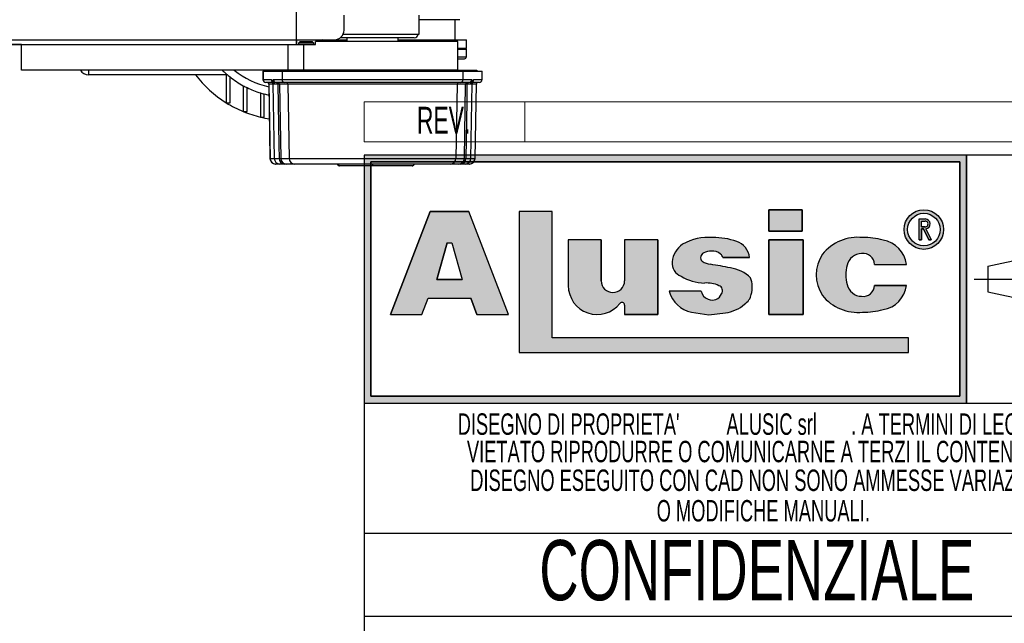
# Model space of a CAD drawing. Header units: millimetres. Extents: x 0 to 420, y 0 to 297.
# Tile 9 of 32: x 189 to 263, y 30 to 75. Entities that reach past the tile are written whole.
import ezdxf
from ezdxf.enums import TextEntityAlignment as Align

# ---------------------------------------------------------------- set-up
doc = ezdxf.new("R2010")
doc.units = ezdxf.units.MM
doc.linetypes.add('CENTERX2', pattern=[20.319999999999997, 12.7, -2.54, 2.54, -2.54])
doc.layers.add('CARTIGLIO', color=140, linetype='Continuous')
doc.styles.add('SLDTEXTSTYLE0', font='TXT', dxfattribs={"width": 0.6382978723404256})
doc.styles.add('SLDTEXTSTYLE1', font='TXT', dxfattribs={"width": 0.675})

# ---------------------------------------------------------------- blocks, each defined once
blk = doc.blocks.new('SW_NOTE_0_16')
at = {"layer": 'CARTIGLIO', "color": 0, "insert": (21.07265624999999, 5.800804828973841), "char_height": 4.500000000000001, "attachment_point": 2, "style": 'SLDTEXTSTYLE1'}
blk.add_mtext('CONFIDENZIALE', dxfattribs=at)
blk = doc.blocks.new('SW_NOTE_0_17')
at = {"layer": 'CARTIGLIO', "color": 0, "insert": (28.04255319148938, 2.062508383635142), "char_height": 1.6, "attachment_point": 2, "style": 'SLDTEXTSTYLE0'}
blk.add_mtext('DISEGNO ESEGUITO CON CAD NON SONO AMMESSE VARIAZIONI', dxfattribs=at)
blk = doc.blocks.new('SW_NOTE_0_18')
at = {"layer": 'CARTIGLIO', "color": 0, "insert": (27.3404255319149, 2.062508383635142), "char_height": 1.6, "attachment_point": 2, "style": 'SLDTEXTSTYLE0'}
blk.add_mtext('VIETATO RIPRODURRE O COMUNICARNE A TERZI IL CONTENUTO.', dxfattribs=at)
blk = doc.blocks.new('SW_NOTE_0_20')
at = {"layer": 'CARTIGLIO', "color": 0, "insert": (10.40425531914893, 2.062508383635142), "char_height": 1.6, "attachment_point": 2, "style": 'SLDTEXTSTYLE0'}
blk.add_mtext('O MODIFICHE MANUALI.', dxfattribs=at)
blk = doc.blocks.new('SW_NOTE_0_21')
at = {"layer": 'CARTIGLIO', "color": 0, "char_height": 1.6, "attachment_point": 2, "style": 'SLDTEXTSTYLE0'}
for s, insert in [("DISEGNO DI PROPRIETA'", (10.27659574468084, 2.062508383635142)), ('ALUSIC srl', (25.45120500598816, 2.062508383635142)), (". A TERMINI DI LEGGE E'", (39.41078027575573, 2.062508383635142))]:
    blk.add_mtext(s, dxfattribs=dict(at, insert=insert))
blk = doc.blocks.new('SW_NOTE_0_27')
at = {"layer": 'CARTIGLIO', "color": 0, "insert": (2.340425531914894, 2.578135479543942), "char_height": 2, "attachment_point": 2, "style": 'SLDTEXTSTYLE0'}
blk.add_mtext('REV.', dxfattribs=at)
blk = doc.blocks.new('Cartiglio ALUSIC')
at = {"layer": 'CARTIGLIO'}
h = blk.add_hatch(color=256, dxfattribs=at)
h.paths.add_polyline_path([(113.971100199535, 149.9990413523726), (113.971100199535, 131.4990413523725), (158.971100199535, 131.4990413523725), (158.971100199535, 149.9990413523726)], flags=0)
h.paths.add_polyline_path([(114.471100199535, 131.9990413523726), (114.471100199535, 149.4990413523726), (158.471100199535, 149.4990413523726), (158.471100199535, 131.9990413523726)], flags=0)
h = blk.add_hatch(color=256, dxfattribs=at)
h.paths.add_polyline_path([(118.292263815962, 138.1064632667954), (118.7611454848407, 139.3206628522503), (121.9303757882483, 139.3206628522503), (122.3992574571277, 138.1064632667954), (124.7510688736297, 138.1064632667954), (121.7833115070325, 145.7916640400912), (118.9082097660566, 145.7916640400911), (115.9404523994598, 138.1064632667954)], flags=0)
h.paths.add_polyline_path([(119.3961687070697, 140.7216809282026), (120.1708764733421, 143.4547391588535), (120.5206447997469, 143.4547391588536), (121.2953525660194, 140.721680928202)], flags=0)
for points in [[(128.0219401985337, 145.7956943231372), (125.5527056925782, 145.7956943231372), (125.5527056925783, 135.2696801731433), (154.6424359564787, 135.2696801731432), (154.6424359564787, 136.3597302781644), (128.0219401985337, 136.3597302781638)], [(144.2116339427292, 145.9308884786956), (144.2116339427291, 144.3245774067), (146.6985305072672, 144.3245774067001), (146.6985305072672, 145.9308884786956)], [(146.7838932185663, 143.6808359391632), (144.2116339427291, 143.6808359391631), (144.2116339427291, 138.1064632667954), (146.7838932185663, 138.1064632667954)]]:
    blk.add_hatch(color=256, dxfattribs=at).paths.add_polyline_path(points, flags=0)
h = blk.add_hatch(color=256, dxfattribs=at)
edge = h.paths.add_edge_path(flags=0)
edge.add_arc((155.7921827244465, 144.4510199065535), 1.479868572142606, 0, 360)
edge = h.paths.add_edge_path(flags=0)
edge.add_arc((155.7921827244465, 144.4510199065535), 1.214864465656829, 0, 360)
h = blk.add_hatch(color=256, dxfattribs=at)
edge = h.paths.add_edge_path(flags=0)
edge.add_arc((155.8903200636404, 144.8676091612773), 0.3723980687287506, 277.1406326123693, 450.0000000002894)
edge.add_line((155.8903200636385, 145.240007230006), (155.450204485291, 145.240007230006))
edge.add_line((155.450204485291, 145.240007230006), (155.450204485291, 143.6880606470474))
edge.add_line((155.450204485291, 143.6880606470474), (155.605611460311, 143.6880606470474))
edge.add_line((155.605611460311, 143.6880606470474), (155.605611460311, 144.4952110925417))
edge.add_line((155.605611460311, 144.4952110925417), (155.764003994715, 144.4952110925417))
edge.add_line((155.764003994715, 144.4952110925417), (156.171212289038, 143.6880606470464))
edge.add_line((156.171212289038, 143.6880606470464), (156.3452765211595, 143.6880606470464))
edge.add_line((156.3452765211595, 143.6880606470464), (155.9366110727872, 144.4980993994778))
edge = h.paths.add_edge_path(flags=0)
edge.add_line((155.6056114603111, 145.0846002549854), (155.8903200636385, 145.0846002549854))
edge.add_arc((155.8903200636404, 144.8676091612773), 0.2169910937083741, -90.00000000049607, 90.00000000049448, ccw=False)
edge.add_line((155.8903200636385, 144.6506180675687), (155.6056114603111, 144.6506180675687))
edge.add_line((155.6056114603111, 144.6506180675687), (155.6056114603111, 145.0846002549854))
h = blk.add_hatch(color=256, dxfattribs=at)
edge = h.paths.add_edge_path(flags=0)
edge.add_arc((132.5578484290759, 140.6186164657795), 0.8721260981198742, 180, 360, ccw=False)
edge.add_line((131.6857223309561, 140.6186164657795), (131.6857223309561, 143.6808359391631))
edge.add_line((131.6857223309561, 143.6808359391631), (129.2243885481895, 143.6808359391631))
edge.add_line((129.2243885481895, 143.6808359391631), (129.2243885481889, 140.2640777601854))
edge.add_arc((131.3820030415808, 140.2640777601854), 2.157614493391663, 180, 321.9680973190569)
edge.add_arc((133.2350345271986, 138.8146685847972), 0.1949400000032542, 3.751097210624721e-10, 141.9680973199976, ccw=False)
edge.add_line((133.4299745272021, 138.8146685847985), (133.4299745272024, 138.106463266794))
edge.add_line((133.4299745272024, 138.106463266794), (135.91068894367, 138.106463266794))
edge.add_line((135.91068894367, 138.106463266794), (135.9106889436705, 143.6808359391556))
edge.add_line((135.9106889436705, 143.6808359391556), (133.4299745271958, 143.6808359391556))
edge.add_line((133.4299745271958, 143.6808359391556), (133.4299745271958, 140.6186164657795))
h = blk.add_hatch(color=256, dxfattribs=at)
edge = h.paths.add_edge_path(flags=0)
edge.add_line((139.7219511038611, 138.0874905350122), (140.9616140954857, 138.2313935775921))
edge.add_arc((140.6251358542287, 140.9172664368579), 2.706867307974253, 277.1406456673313, 311.0032214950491)
edge.add_arc((141.7459062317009, 139.8536948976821), 1.178212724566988, 303.7868133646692, 347.8980612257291)
edge.add_arc((141.0550130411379, 140.1458147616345), 1.920162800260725, 343.6935231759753, 381.4193527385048)
edge.add_arc((140.9170023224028, 138.8528855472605), 2.77207698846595, 46.00269433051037, 81.25096772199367)
edge.add_arc((133.1604335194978, 99.54681763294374), 42.8338661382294, 78.993004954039, 81.01866969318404)
edge.add_arc((140.0875549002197, 143.5111497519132), 1.672976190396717, 238.77709912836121, 261.74465207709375, ccw=False)
edge.add_arc((139.511171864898, 142.3534770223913), 0.3988810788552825, 114.64010585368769, 223.1865854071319, ccw=False)
edge.add_arc((139.9292750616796, 141.471492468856), 1.374925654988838, 90.51660503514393, 115.15343256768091, ccw=False)
edge.add_arc((139.978971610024, 141.8617877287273), 0.986530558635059, 50.69488274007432, 93.60864602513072, ccw=False)
edge.add_arc((140.2656634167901, 142.2302567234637), 0.519939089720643, 14.547573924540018, 49.4198797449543, ccw=False)
edge.add_line((140.7689329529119, 142.3608569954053), (142.7634621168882, 142.3608569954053))
edge.add_arc((141.3534729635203, 142.2214802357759), 1.416861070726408, 5.645321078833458, 71.38339334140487)
edge.add_arc((140.0918708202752, 138.6413140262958), 5.212710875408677, 70.80435731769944, 90.86664277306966)
edge.add_arc((139.6876943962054, 140.01898057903), 3.848224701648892, 85.15036290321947, 119.9120405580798)
edge.add_arc((138.7589405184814, 141.8826763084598), 1.774008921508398, 123.9309471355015, 174.9914571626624)
edge.add_arc((138.007121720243, 141.9227892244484), 1.021881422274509, 173.5516105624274, 249.3813116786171)
edge.add_arc((139.4480837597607, 143.8857829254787), 3.430150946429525, 238.3320469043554, 269.1908231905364)
edge.add_arc((139.5671105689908, 138.3083973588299), 2.154096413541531, 64.99796384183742, 94.45891481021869, ccw=False)
edge.add_arc((140.3551381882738, 139.8813550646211), 0.398545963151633, -35.586121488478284, 72.11412463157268, ccw=False)
edge.add_arc((139.9862171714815, 139.9393420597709), 0.7512299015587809, 245.201083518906, 337.29941344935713, ccw=False)
edge.add_arc((139.934335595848, 140.0154535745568), 0.8024620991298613, 192.5591591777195, 250.8523518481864, ccw=False)
edge.add_line((139.1510748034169, 139.8409601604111), (136.768183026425, 139.8409601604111))
edge.add_arc((138.8654850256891, 140.4022414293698), 2.1711085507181, 194.9824340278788, 258.3364147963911)
edge.add_line((138.4265630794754, 138.2759630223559), (139.7219511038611, 138.0874905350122))
h = blk.add_hatch(color=256, dxfattribs=at)
edge = h.paths.add_edge_path(flags=0)
edge.add_arc((151.1448446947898, 140.5631500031), 1.095489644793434, 191.1589777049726, 269.9285492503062, ccw=False)
edge.add_arc((152.2932291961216, 141.066632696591), 2.335462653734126, 162.1599290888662, 197.8400709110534, ccw=False)
edge.add_arc((151.1448446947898, 141.5701153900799), 1.095489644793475, 90.07145075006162, 168.8410222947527, ccw=False)
edge.add_arc((151.2517282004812, 141.8150308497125), 0.8574339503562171, 2.566657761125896, 97.25285314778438, ccw=False)
edge.add_line((152.108301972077, 141.8534281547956), (154.4848142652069, 141.8534281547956))
edge.add_arc((152.4212904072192, 141.6061501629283), 2.078287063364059, 6.833333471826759, 81.00039250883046)
edge.add_arc((151.336234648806, 138.6914263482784), 5.163706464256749, 74.1517675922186, 91.31975036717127)
edge.add_arc((150.8738064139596, 140.4366829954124), 3.434301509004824, 84.25969198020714, 140.8312604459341)
edge.add_arc((150.5707293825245, 141.0666326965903), 2.817144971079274, 146.8823062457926, 213.1176937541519)
edge.add_arc((150.87380641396, 141.6965823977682), 3.434301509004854, 219.1687395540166, 275.7403080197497)
edge.add_arc((151.3362346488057, 143.4418390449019), 5.163706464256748, 268.6802496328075, 285.8482324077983)
edge.add_arc((152.4212904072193, 140.5271152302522), 2.078287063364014, 278.9996074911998, 353.1666665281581)
edge.add_line((154.4848142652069, 140.2798372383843), (152.1083019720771, 140.2798372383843))
edge.add_arc((151.2517282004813, 140.3182345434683), 0.8574339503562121, 262.7471468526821, 357.4333422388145, ccw=False)
at = {"color": 161, "linetype": 'Continuous', "lineweight": 18}
for p, q in [((113.971100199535, 150.9990413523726), (113.971100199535, 153.9990413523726)), ((113.971100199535, 153.9990413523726), (313.621100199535, 153.9990413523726)), ((125.971100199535, 153.9990413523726), (125.971100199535, 150.9990413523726)), ((113.971100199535, 150.9990413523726), (313.621100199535, 150.9990413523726))]:
    blk.add_line(p, q, dxfattribs=at)
at = {"layer": 'CARTIGLIO'}
for p, q in [((113.971100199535, 149.9990413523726), (113.971100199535, 131.4990413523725)), ((113.971100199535, 149.9990413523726), (113.971100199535, 94.99904135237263)), ((173.971100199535, 149.9990413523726), (113.971100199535, 149.9990413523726)), ((158.971100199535, 149.9990413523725), (113.971100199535, 149.9990413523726)), ((113.971100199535, 149.9990413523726), (113.971100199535, 131.4990413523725)), ((113.971100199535, 149.9990413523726), (113.971100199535, 115.5498549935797)), ((114.471100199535, 131.9990413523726), (114.471100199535, 149.4990413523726)), ((114.471100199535, 149.4990413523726), (114.471100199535, 131.9990413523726)), ((114.471100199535, 149.4990413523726), (158.471100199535, 149.4990413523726)), ((158.471100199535, 149.4990413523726), (114.471100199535, 149.4990413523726)), ((158.471100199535, 149.4990413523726), (158.471100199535, 131.9990413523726)), ((158.471100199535, 131.9990413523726), (158.471100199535, 149.4990413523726)), ((158.971100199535, 131.4990413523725), (158.971100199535, 149.9990413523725)), ((158.971100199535, 149.9990413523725), (158.971100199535, 131.4990413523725)), ((118.9082097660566, 145.7916640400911), (115.9404523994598, 138.1064632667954)), ((115.9404523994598, 138.1064632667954), (118.9082097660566, 145.7916640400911)), ((121.7833115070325, 145.7916640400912), (118.9082097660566, 145.7916640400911)), ((118.9082097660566, 145.7916640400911), (121.7833115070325, 145.7916640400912)), ((124.7510688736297, 138.1064632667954), (121.7833115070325, 145.7916640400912)), ((124.7510688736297, 138.1064632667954), (121.7833115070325, 145.7916640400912)), ((128.0219401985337, 145.7956943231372), (125.5527056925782, 145.7956943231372)), ((125.5527056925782, 145.7956943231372), (125.5527056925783, 135.2696801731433)), ((128.0219401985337, 145.7956943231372), (125.5527056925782, 145.7956943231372)), ((125.5527056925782, 145.7956943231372), (125.5527056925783, 135.2696801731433)), ((128.0219401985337, 136.3597302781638), (128.0219401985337, 145.7956943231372)), ((128.0219401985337, 136.3597302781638), (128.0219401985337, 145.7956943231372)), ((146.6985305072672, 145.9308884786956), (144.2116339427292, 145.9308884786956)), ((144.2116339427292, 145.9308884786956), (144.2116339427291, 144.3245774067)), ((144.2116339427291, 144.3245774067), (144.2116339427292, 145.9308884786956)), ((144.2116339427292, 145.9308884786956), (146.6985305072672, 145.9308884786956)), ((146.6985305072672, 145.9308884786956), (146.6985305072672, 144.3245774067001)), ((146.6985305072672, 144.3245774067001), (146.6985305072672, 145.9308884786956)), ((155.450204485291, 143.6880606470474), (155.450204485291, 145.240007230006)), ((155.450204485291, 143.6880606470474), (155.450204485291, 145.240007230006)), ((155.450204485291, 145.240007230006), (155.8903200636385, 145.240007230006)), ((155.450204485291, 145.240007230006), (155.8903200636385, 145.240007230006)), ((155.6056114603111, 145.0846002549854), (155.8903200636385, 145.0846002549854)), ((155.6056114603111, 144.6506180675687), (155.6056114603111, 145.0846002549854)), ((155.6056114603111, 144.6506180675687), (155.6056114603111, 145.0846002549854)), ((155.6056114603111, 145.0846002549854), (155.8903200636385, 145.0846002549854)), ((144.2116339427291, 144.3245774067), (146.6985305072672, 144.3245774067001)), ((146.6985305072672, 144.3245774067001), (144.2116339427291, 144.3245774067)), ((155.6056114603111, 144.6506180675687), (155.8903200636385, 144.6506180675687)), ((155.8903200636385, 144.6506180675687), (155.6056114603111, 144.6506180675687)), ((155.605611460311, 144.4952110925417), (155.605611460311, 143.6880606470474)), ((155.605611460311, 143.6880606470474), (155.605611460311, 144.4952110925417)), ((155.764003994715, 144.4952110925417), (155.605611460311, 144.4952110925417)), ((155.605611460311, 144.4952110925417), (155.764003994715, 144.4952110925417)), ((156.171212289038, 143.6880606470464), (155.764003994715, 144.4952110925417)), ((155.764003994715, 144.4952110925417), (156.171212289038, 143.6880606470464)), ((155.9366110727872, 144.4980993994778), (156.3452765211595, 143.6880606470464)), ((155.9366110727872, 144.4980993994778), (156.3452765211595, 143.6880606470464)), ((129.2243885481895, 143.6808359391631), (129.2243885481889, 140.2640777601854)), ((131.6857223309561, 143.6808359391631), (129.2243885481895, 143.6808359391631)), ((131.6857223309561, 143.6808359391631), (129.2243885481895, 143.6808359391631)), ((129.2243885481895, 143.6808359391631), (129.2243885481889, 140.2640777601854)), ((131.6857223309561, 140.6186164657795), (131.6857223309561, 143.6808359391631)), ((131.6857223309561, 143.6808359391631), (131.6857223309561, 140.6186164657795)), ((135.9106889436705, 143.6808359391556), (133.4299745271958, 143.6808359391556)), ((133.4299745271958, 143.6808359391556), (133.4299745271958, 140.6186164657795)), ((133.4299745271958, 143.6808359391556), (133.4299745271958, 140.6186164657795)), ((135.9106889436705, 143.6808359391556), (133.4299745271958, 143.6808359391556)), ((135.9106889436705, 143.6808359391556), (135.91068894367, 138.106463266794)), ((135.91068894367, 138.106463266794), (135.9106889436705, 143.6808359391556)), ((146.7838932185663, 143.6808359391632), (144.2116339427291, 143.6808359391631)), ((144.2116339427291, 143.6808359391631), (144.2116339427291, 138.1064632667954)), ((144.2116339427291, 143.6808359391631), (146.7838932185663, 143.6808359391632)), ((144.2116339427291, 138.1064632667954), (144.2116339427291, 143.6808359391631)), ((146.7838932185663, 138.1064632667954), (146.7838932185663, 143.6808359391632)), ((146.7838932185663, 143.6808359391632), (146.7838932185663, 138.1064632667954)), ((155.450204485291, 143.6880606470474), (155.605611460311, 143.6880606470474)), ((155.605611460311, 143.6880606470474), (155.450204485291, 143.6880606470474)), ((156.171212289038, 143.6880606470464), (156.3452765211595, 143.6880606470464)), ((156.3452765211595, 143.6880606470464), (156.171212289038, 143.6880606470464)), ((119.3961687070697, 140.7216809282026), (120.1708764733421, 143.4547391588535)), ((120.1708764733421, 143.4547391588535), (119.3961687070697, 140.7216809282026)), ((120.1708764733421, 143.4547391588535), (120.5206447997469, 143.4547391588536)), ((120.1708764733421, 143.4547391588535), (120.5206447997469, 143.4547391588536)), ((120.5206447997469, 143.4547391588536), (121.2953525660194, 140.721680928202)), ((120.5206447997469, 143.4547391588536), (121.2953525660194, 140.721680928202)), ((160.5624374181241, 141.7060810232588), (166.0550106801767, 142.8872795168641)), ((140.7689329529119, 142.3608569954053), (142.7634621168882, 142.3608569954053)), ((142.7634621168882, 142.3608569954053), (140.7689329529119, 142.3608569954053)), ((152.108301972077, 141.8534281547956), (154.4848142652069, 141.8534281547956)), ((152.108301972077, 141.8534281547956), (154.4848142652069, 141.8534281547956)), ((160.5624374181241, 141.7060810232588), (160.5624374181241, 139.7920016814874)), ((121.2953525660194, 140.721680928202), (119.3961687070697, 140.7216809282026)), ((119.3961687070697, 140.7216809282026), (121.2953525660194, 140.721680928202)), ((139.1510748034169, 139.8409601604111), (136.768183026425, 139.8409601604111)), ((139.1510748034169, 139.8409601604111), (136.768183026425, 139.8409601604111)), ((154.4848142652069, 140.2798372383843), (152.1083019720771, 140.2798372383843)), ((152.1083019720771, 140.2798372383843), (154.4848142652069, 140.2798372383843)), ((160.5624374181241, 139.7920016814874), (166.0550106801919, 138.6108031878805)), ((118.292263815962, 138.1064632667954), (118.7611454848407, 139.3206628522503)), ((118.292263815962, 138.1064632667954), (118.7611454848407, 139.3206628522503)), ((118.7611454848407, 139.3206628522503), (121.9303757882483, 139.3206628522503)), ((118.7611454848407, 139.3206628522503), (121.9303757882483, 139.3206628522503)), ((122.3992574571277, 138.1064632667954), (121.9303757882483, 139.3206628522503)), ((121.9303757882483, 139.3206628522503), (122.3992574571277, 138.1064632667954)), ((133.4299745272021, 138.8146685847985), (133.4299745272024, 138.106463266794)), ((133.4299745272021, 138.8146685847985), (133.4299745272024, 138.106463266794)), ((115.9404523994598, 138.1064632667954), (118.292263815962, 138.1064632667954)), ((115.9404523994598, 138.1064632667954), (118.292263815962, 138.1064632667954)), ((122.3992574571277, 138.1064632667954), (124.7510688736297, 138.1064632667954)), ((122.3992574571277, 138.1064632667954), (124.7510688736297, 138.1064632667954)), ((133.4299745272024, 138.106463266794), (135.91068894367, 138.106463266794)), ((135.91068894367, 138.106463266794), (133.4299745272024, 138.106463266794)), ((138.4265630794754, 138.2759630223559), (139.7219511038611, 138.0874905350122)), ((138.4265630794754, 138.2759630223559), (139.7219511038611, 138.0874905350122)), ((139.7219511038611, 138.0874905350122), (140.9616140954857, 138.2313935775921)), ((139.7219511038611, 138.0874905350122), (140.9616140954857, 138.2313935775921)), ((144.2116339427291, 138.1064632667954), (146.7838932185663, 138.1064632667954)), ((146.7838932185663, 138.1064632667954), (144.2116339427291, 138.1064632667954)), ((154.6424359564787, 136.3597302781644), (128.0219401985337, 136.3597302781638)), ((154.6424359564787, 136.3597302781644), (128.0219401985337, 136.3597302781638)), ((154.6424359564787, 135.2696801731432), (154.6424359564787, 136.3597302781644)), ((154.6424359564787, 135.2696801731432), (154.6424359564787, 136.3597302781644)), ((125.5527056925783, 135.2696801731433), (154.6424359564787, 135.2696801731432)), ((125.5527056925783, 135.2696801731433), (154.6424359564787, 135.2696801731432)), ((158.471100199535, 131.9990413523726), (114.471100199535, 131.9990413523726)), ((114.471100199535, 131.9990413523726), (158.471100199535, 131.9990413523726)), ((113.971100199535, 131.4990413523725), (158.971100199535, 131.4990413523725)), ((113.971100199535, 131.4990413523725), (173.971100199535, 131.4990413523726)), ((173.971100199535, 121.7636603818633), (113.971100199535, 121.7636603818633)), ((173.971100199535, 115.5498549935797), (113.971100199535, 115.5498549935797))]:
    blk.add_line(p, q, dxfattribs=at)
at = {"layer": 'CARTIGLIO', "linetype": 'CENTERX2'}
blk.add_line((159.5584198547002, 140.749041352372), (173.3837805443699, 140.749041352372), dxfattribs=at)
at = {"layer": 'CARTIGLIO'}
for radius in [1.479868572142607, 1.479868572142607, 1.214864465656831, 1.214864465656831]:
    blk.add_circle((155.7921827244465, 144.4510199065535), radius, dxfattribs=at)
for centre, radius, start, end in [((155.8903200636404, 144.8676091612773), 0.3723980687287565, 277.1406326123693, 90.00000000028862), ((155.8903200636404, 144.8676091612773), 0.3723980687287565, 277.1406326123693, 90.00000000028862), ((155.8903200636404, 144.8676091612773), 0.2169910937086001, 269.9999999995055, 90.00000000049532), ((155.8903200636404, 144.8676091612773), 0.2169910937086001, 269.9999999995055, 90.00000000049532), ((139.6876943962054, 140.01898057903), 3.848224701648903, 85.15036290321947, 119.9120405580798), ((139.6876943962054, 140.01898057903), 3.848224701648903, 85.15036290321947, 119.9120405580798), ((140.0918708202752, 138.6413140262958), 5.212710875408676, 70.80435731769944, 90.86664277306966), ((140.0918708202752, 138.6413140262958), 5.212710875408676, 70.80435731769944, 90.86664277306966), ((141.3534729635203, 142.2214802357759), 1.416861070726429, 5.645321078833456, 71.38339334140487), ((141.3534729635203, 142.2214802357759), 1.416861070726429, 5.645321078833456, 71.38339334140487), ((150.8738064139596, 140.4366829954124), 3.434301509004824, 84.25969198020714, 140.8312604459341), ((150.8738064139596, 140.4366829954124), 3.434301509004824, 84.25969198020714, 140.8312604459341), ((151.336234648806, 138.6914263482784), 5.163706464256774, 74.1517675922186, 91.31975036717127), ((151.336234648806, 138.6914263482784), 5.163706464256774, 74.1517675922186, 91.31975036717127), ((152.4212904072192, 141.6061501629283), 2.078287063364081, 6.833333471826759, 81.00039250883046), ((152.4212904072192, 141.6061501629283), 2.078287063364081, 6.833333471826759, 81.00039250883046), ((138.7589405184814, 141.8826763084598), 1.774008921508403, 123.9309471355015, 174.9914571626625), ((138.7589405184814, 141.8826763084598), 1.774008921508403, 123.9309471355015, 174.9914571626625), ((139.9292750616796, 141.471492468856), 1.374925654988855, 90.51660503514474, 115.1534325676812), ((139.9292750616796, 141.471492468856), 1.374925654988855, 90.51660503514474, 115.1534325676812), ((139.978971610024, 141.8617877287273), 0.9865305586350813, 50.69488274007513, 93.60864602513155), ((139.978971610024, 141.8617877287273), 0.9865305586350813, 50.69488274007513, 93.60864602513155), ((138.007121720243, 141.9227892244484), 1.021881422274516, 173.5516105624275, 249.381311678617), ((138.007121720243, 141.9227892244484), 1.021881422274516, 173.5516105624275, 249.381311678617), ((139.511171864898, 142.3534770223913), 0.3988810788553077, 114.6401058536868, 223.1865854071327), ((139.511171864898, 142.3534770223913), 0.3988810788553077, 114.6401058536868, 223.1865854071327), ((140.0875549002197, 143.5111497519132), 1.672976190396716, 238.777099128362, 261.7446520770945), ((140.0875549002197, 143.5111497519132), 1.672976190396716, 238.777099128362, 261.7446520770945), ((140.2656634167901, 142.2302567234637), 0.5199390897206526, 14.5475739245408, 49.41987974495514), ((140.2656634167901, 142.2302567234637), 0.5199390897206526, 14.5475739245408, 49.41987974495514), ((150.5707293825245, 141.0666326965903), 2.81714497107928, 146.8823062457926, 213.1176937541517), ((150.5707293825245, 141.0666326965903), 2.81714497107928, 146.8823062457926, 213.1176937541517), ((151.1448446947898, 141.5701153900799), 1.095489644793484, 90.07145075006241, 168.8410222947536), ((151.1448446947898, 141.5701153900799), 1.095489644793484, 90.07145075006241, 168.8410222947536), ((151.2517282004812, 141.8150308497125), 0.8574339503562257, 2.566657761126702, 97.25285314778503), ((151.2517282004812, 141.8150308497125), 0.8574339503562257, 2.566657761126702, 97.25285314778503), ((133.1604335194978, 99.54681763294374), 42.83386613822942, 78.993004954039, 81.01866969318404), ((133.1604335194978, 99.54681763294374), 42.83386613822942, 78.993004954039, 81.01866969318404), ((140.9170023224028, 138.8528855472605), 2.77207698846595, 46.00269433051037, 81.25096772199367), ((140.9170023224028, 138.8528855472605), 2.77207698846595, 46.00269433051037, 81.25096772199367), ((152.2932291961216, 141.066632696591), 2.335462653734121, 162.159929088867, 197.8400709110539), ((152.2932291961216, 141.066632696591), 2.335462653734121, 162.159929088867, 197.8400709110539), ((132.5578484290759, 140.6186164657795), 0.8721260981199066, 180, 0), ((132.5578484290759, 140.6186164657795), 0.8721260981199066, 180, 0), ((139.4480837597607, 143.8857829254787), 3.430150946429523, 238.3320469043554, 269.1908231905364), ((139.4480837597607, 143.8857829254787), 3.430150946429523, 238.3320469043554, 269.1908231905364), ((141.0550130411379, 140.1458147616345), 1.920162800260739, 343.6935231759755, 21.41935273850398), ((141.0550130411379, 140.1458147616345), 1.920162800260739, 343.6935231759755, 21.41935273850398), ((131.3820030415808, 140.2640777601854), 2.157614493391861, 180, 321.9680973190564), ((131.3820030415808, 140.2640777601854), 2.157614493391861, 180, 321.9680973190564), ((138.8654850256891, 140.4022414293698), 2.171108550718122, 194.9824340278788, 258.3364147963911), ((138.8654850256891, 140.4022414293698), 2.171108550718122, 194.9824340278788, 258.3364147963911), ((139.934335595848, 140.0154535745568), 0.8024620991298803, 192.5591591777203, 250.8523518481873), ((139.934335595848, 140.0154535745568), 0.8024620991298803, 192.5591591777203, 250.8523518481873), ((139.5671105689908, 138.3083973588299), 2.154096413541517, 64.99796384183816, 94.45891481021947), ((139.5671105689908, 138.3083973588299), 2.154096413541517, 64.99796384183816, 94.45891481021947), ((140.3551381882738, 139.8813550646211), 0.398545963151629, 324.4138785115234, 72.11412463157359), ((140.3551381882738, 139.8813550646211), 0.398545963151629, 324.4138785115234, 72.11412463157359), ((151.1448446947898, 140.5631500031), 1.095489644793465, 191.1589777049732, 269.9285492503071), ((151.1448446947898, 140.5631500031), 1.095489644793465, 191.1589777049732, 269.9285492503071), ((151.2517282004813, 140.3182345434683), 0.8574339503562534, 262.7471468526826, 357.4333422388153), ((151.2517282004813, 140.3182345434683), 0.8574339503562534, 262.7471468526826, 357.4333422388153), ((152.4212904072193, 140.5271152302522), 2.078287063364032, 278.9996074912, 353.1666665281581), ((152.4212904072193, 140.5271152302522), 2.078287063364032, 278.9996074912, 353.1666665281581), ((139.9862171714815, 139.9393420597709), 0.7512299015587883, 245.2010835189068, 337.2994134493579), ((139.9862171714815, 139.9393420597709), 0.7512299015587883, 245.2010835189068, 337.2994134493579), ((141.7459062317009, 139.8536948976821), 1.178212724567, 303.7868133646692, 347.8980612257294), ((141.7459062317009, 139.8536948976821), 1.178212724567, 303.7868133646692, 347.8980612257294), ((150.87380641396, 141.6965823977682), 3.434301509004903, 219.1687395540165, 275.7403080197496), ((150.87380641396, 141.6965823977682), 3.434301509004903, 219.1687395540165, 275.7403080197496), ((133.2350345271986, 138.8146685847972), 0.1949400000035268, 3.759104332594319e-10, 141.9680973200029), ((133.2350345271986, 138.8146685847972), 0.1949400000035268, 3.759104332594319e-10, 141.9680973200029), ((140.6251358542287, 140.9172664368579), 2.706867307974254, 277.1406456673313, 311.0032214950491), ((140.6251358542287, 140.9172664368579), 2.706867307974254, 277.1406456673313, 311.0032214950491), ((151.3362346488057, 143.4418390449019), 5.163706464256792, 268.6802496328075, 285.8482324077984), ((151.3362346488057, 143.4418390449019), 5.163706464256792, 268.6802496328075, 285.8482324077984)]:
    blk.add_arc(centre, radius, start, end, dxfattribs=at)
at = {"layer": 'CARTIGLIO', "color": 140}
for name, p in [('SW_NOTE_0_27', (117.5683224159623, 151.0374199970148)), ('SW_NOTE_0_21', (118.9711016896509, 128.6603244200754)), ('SW_NOTE_0_18', (116.3533271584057, 126.6141659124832)), ('SW_NOTE_0_17', (115.6355512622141, 124.4682551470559)), ('SW_NOTE_0_20', (133.3899886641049, 122.1920407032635)), ('SW_NOTE_0_16', (122.2362996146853, 115.4679531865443))]:
    blk.add_blockref(name, p, dxfattribs=at)
at = {"layer": 'CARTIGLIO', "color": 140, "style": 'SLDTEXTSTYLE0', "width": 0.6382978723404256}
for tag, height, p in [('AUTOATTR1', 3.5, (223.449403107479, 133.7003798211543)), ('AUTOATTR2', 3.5, (221.9290871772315, 127.4217635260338)), ('AUTOATTR11', 3.5, (224.1674900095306, 121.4105734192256)), ('AUTOATTR8', 4, (219.2444208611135, 110.0025032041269)), ('AUTOATTR9', 4, (218.1221976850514, 100.4234402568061)), ('AUTOATTR0', 4, (249.0325362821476, 100.3118048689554))]:
    blk.add_attdef(tag, text='', height=height, dxfattribs=at).set_placement(p, align=Align.TOP_CENTER)
at = {"layer": 'CARTIGLIO', "color": 140}
for tag in ['AUTOATTR13', 'AUTOATTR12', 'AUTOATTR10', 'AUTOATTR7', 'AUTOATTR6', 'AUTOATTR5', 'AUTOATTR4', 'AUTOATTR3']:
    blk.add_attdef(tag, (0, 0), '', height=4, dxfattribs=at)

msp = doc.modelspace()

# ---------------------------------------------------------------- linework, layer by layer
at = {"color": 7, "linetype": 'Continuous'}
for p, q in [((210.1320530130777, 73.4445972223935), (210.1320530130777, 134.5554027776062)), ((65.50787281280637, 73.4445972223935), (210.1320530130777, 73.4445972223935))]:
    msp.add_line(p, q, dxfattribs=at)
at = {"color": 7, "linetype": 'Continuous', "lineweight": 25}
for p, q in [((213.676763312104, 74.50801031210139), (213.676763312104, 75.64231760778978)), ((219.2774055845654, 74.22443348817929), (219.2841574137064, 75.64231760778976)), ((222.3211619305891, 75.29210023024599), (219.2824897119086, 75.29210023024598)), ((221.9713854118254, 73.79906825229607), (221.9713854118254, 75.29210023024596)), ((62.67210457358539, 73.79906825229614), (212.9678212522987, 73.79906825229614)), ((210.1320530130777, 73.79906825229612), (210.1320530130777, 73.4445972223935)), ((210.3872721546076, 73.65727984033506), (210.2738414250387, 73.54384911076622)), ((210.3872721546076, 73.65727984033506), (211.2947179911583, 73.65727984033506)), ((211.4081487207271, 73.54384911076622), (211.2947179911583, 73.65727984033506)), ((211.5499371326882, 73.44459722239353), (211.5499371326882, 73.65727984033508)), ((222.1840680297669, 73.65727984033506), (211.5499371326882, 73.65727984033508)), ((212.0990770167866, 73.79906825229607), (211.9448658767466, 73.65727984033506)), ((212.9678212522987, 73.79906825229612), (213.8894459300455, 73.79906825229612)), ((215.8035894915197, 73.94085666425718), (213.3931864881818, 73.94085666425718)), ((213.6175773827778, 74.22443348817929), (219.2774055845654, 74.22443348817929)), ((213.8894459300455, 73.94085666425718), (213.8894459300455, 73.65727984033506)), ((218.9229345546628, 73.94085666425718), (215.8035894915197, 73.94085666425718)), ((217.7177330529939, 73.65727984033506), (217.7177330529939, 73.94085666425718)), ((217.7177330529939, 73.79906825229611), (222.8221158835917, 73.7990682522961)), ((222.184068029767, 71.5304536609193), (222.184068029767, 73.65727984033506)), ((222.8221158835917, 73.16102039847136), (222.8221158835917, 73.79906825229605)), ((189.5727332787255, 73.4445972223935), (178.3241411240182, 73.4445972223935)), ((189.5727332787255, 71.53045366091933), (189.5727332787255, 73.44459722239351)), ((189.5727332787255, 73.44459722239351), (209.5123528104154, 73.4445972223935)), ((209.5123528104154, 71.5304536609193), (209.5123528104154, 73.4445972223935)), ((209.5123528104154, 73.4445972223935), (210.6562140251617, 73.4445972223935)), ((210.2738414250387, 73.5438491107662), (210.2738414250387, 73.4445972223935)), ((211.4081487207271, 73.54384911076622), (210.2738414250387, 73.54384911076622)), ((210.6562140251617, 73.4445972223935), (210.6562140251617, 71.53045366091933)), ((210.6562140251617, 73.4445972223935), (211.5499371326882, 73.44459722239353)), ((211.4081487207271, 73.44459722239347), (211.4081487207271, 73.5438491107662)), ((222.1840680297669, 73.16102039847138), (222.8221158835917, 73.16102039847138)), ((222.1840680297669, 73.09012619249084), (222.8221159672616, 73.0901261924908)), ((222.8221159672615, 73.09012619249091), (222.751221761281, 73.16102039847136)), ((222.8221159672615, 72.52297254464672), (222.8221159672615, 73.09012619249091)), ((222.1840680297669, 72.52297254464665), (222.8221159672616, 72.52297254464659)), ((209.5123528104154, 71.5304536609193), (189.5727332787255, 71.53045366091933)), ((194.5920430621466, 71.53045366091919), (194.5920430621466, 71.17598263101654)), ((195.1210351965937, 71.5304536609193), (195.1210351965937, 71.52690895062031)), ((196.2538429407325, 71.52690895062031), (196.2538429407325, 71.5304536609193)), ((207.6152281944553, 71.45955945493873), (207.6152281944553, 70.82151160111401)), ((207.6152281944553, 71.45955945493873), (207.6309404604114, 71.45955945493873)), ((207.6309404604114, 71.45955945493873), (207.6309404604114, 70.821511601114)), ((207.6309404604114, 71.45955945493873), (209.046103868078, 71.45955945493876)), ((208.0052268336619, 71.53045366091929), (208.0052268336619, 71.45955945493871)), ((208.0201907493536, 71.53045366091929), (208.0201907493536, 71.45955945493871)), ((209.046103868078, 71.45955945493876), (222.5610751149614, 71.45955945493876)), ((209.046103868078, 71.45955945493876), (209.046103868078, 70.82151160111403)), ((209.4353541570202, 71.53045366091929), (209.4353541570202, 71.45955945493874)), ((210.6562140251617, 71.53045366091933), (209.5123528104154, 71.5304536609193)), ((210.6562140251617, 71.5304536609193), (222.1718248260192, 71.53045366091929)), ((222.1718248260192, 71.5304536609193), (210.6562140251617, 71.53045366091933)), ((222.1718248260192, 71.53045366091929), (223.5869882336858, 71.53045366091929)), ((222.1718248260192, 71.53045366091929), (222.1718248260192, 71.45955945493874)), ((222.5610751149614, 71.45955945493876), (222.5610751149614, 70.82151160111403)), ((222.5610751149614, 71.45955945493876), (223.976238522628, 71.45955945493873)), ((223.5869882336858, 71.53045366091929), (223.6019521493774, 71.53045366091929)), ((223.5869882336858, 71.53045366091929), (223.5869882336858, 71.45955945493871)), ((223.6019521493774, 71.45955945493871), (223.6019521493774, 71.53045366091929)), ((223.976238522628, 71.45955945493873), (223.976238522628, 70.821511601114)), ((223.976238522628, 71.45955945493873), (223.9919507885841, 71.45955945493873)), ((223.9919507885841, 70.82151160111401), (223.9919507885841, 71.45955945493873)), ((204.8717029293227, 71.17598263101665), (194.5920430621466, 71.17598263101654)), ((204.8717029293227, 71.2557173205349), (204.8717029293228, 69.09011771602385)), ((205.1552797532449, 69.09011771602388), (205.1552797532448, 71.01922568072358)), ((207.6152281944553, 70.821511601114), (207.6309404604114, 70.821511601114)), ((207.6309404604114, 70.821511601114), (208.2400382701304, 70.82151160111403)), ((208.4011271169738, 70.82151160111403), (209.046103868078, 70.82151160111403)), ((209.046103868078, 70.82151160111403), (222.5610751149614, 70.82151160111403)), ((222.5610751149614, 70.82151160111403), (223.2060518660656, 70.82151160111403)), ((223.3204821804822, 70.68498807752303), (223.3187876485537, 70.67950940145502)), ((223.367140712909, 70.82151160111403), (223.976238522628, 70.821511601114)), ((223.976238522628, 70.821511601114), (223.9919507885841, 70.821511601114)), ((206.1477986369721, 70.36426139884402), (206.1477986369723, 68.43477464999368)), ((206.4313754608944, 68.43477464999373), (206.4313754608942, 70.21838617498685)), ((207.8432149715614, 70.60882898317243), (207.8279108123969, 70.60882898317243)), ((208.318292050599, 70.60882898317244), (207.8432149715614, 70.60882898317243)), ((208.043025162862, 70.469515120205), (208.1397200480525, 64.92986885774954)), ((208.0579165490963, 70.46951512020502), (208.043025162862, 70.46951512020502)), ((208.0579165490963, 70.46951512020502), (208.1544258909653, 64.92986885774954)), ((208.3620490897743, 70.46951512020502), (208.0579165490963, 70.46951512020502)), ((208.3615320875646, 70.49913415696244), (208.4587439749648, 64.92986885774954)), ((208.7478283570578, 70.46951512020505), (208.5008252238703, 70.46951512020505)), ((209.258378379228, 70.60882898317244), (208.6134016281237, 70.60882898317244)), ((209.4730799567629, 70.46951512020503), (208.8454550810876, 70.46951512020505)), ((208.8454550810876, 70.46951512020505), (208.9405110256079, 64.92986885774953)), ((222.3488006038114, 70.60882898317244), (209.258378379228, 70.60882898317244)), ((222.1340990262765, 70.46951512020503), (209.4730799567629, 70.46951512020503)), ((209.4730799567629, 70.46951512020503), (209.5695892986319, 64.92986885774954)), ((222.1340990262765, 70.46951512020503), (222.0375896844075, 64.92986885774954)), ((222.7617239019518, 70.46951512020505), (222.1340990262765, 70.46951512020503)), ((222.9937773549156, 70.60882898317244), (222.3488006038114, 70.60882898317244)), ((222.6666679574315, 64.92986885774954), (222.7617239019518, 70.46951512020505)), ((223.1063537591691, 70.46951512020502), (222.8593506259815, 70.46951512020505)), ((223.1484350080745, 64.92986885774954), (223.2456080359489, 70.49690789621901)), ((223.549262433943, 70.46951512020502), (223.2451298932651, 70.46951512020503)), ((223.763964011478, 70.60882898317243), (223.2895095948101, 70.60882898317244)), ((223.549262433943, 70.46951512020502), (223.452753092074, 64.92986885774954)), ((223.4674589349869, 64.92986885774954), (223.5641538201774, 70.469515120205)), ((223.5641538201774, 70.46951512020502), (223.549262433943, 70.46951512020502)), ((223.7792681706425, 70.60882898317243), (223.763964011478, 70.60882898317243)), ((207.4238943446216, 69.8268963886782), (207.4238943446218, 68.01889190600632)), ((207.7074711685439, 68.01889190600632), (207.7074711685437, 69.74596042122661)), ((204.8717029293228, 69.09011771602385), (205.1552797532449, 69.09011771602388)), ((206.1477986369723, 68.43477464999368), (206.4313754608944, 68.43477464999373)), ((207.4238943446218, 68.01889190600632), (207.7074711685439, 68.01889190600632)), ((208.1397200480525, 64.92986885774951), (208.1544258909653, 64.92986885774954)), ((208.1544258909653, 64.92986885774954), (208.4587439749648, 64.92986885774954)), ((208.4587439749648, 64.92986885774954), (208.8403922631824, 64.92986885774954)), ((208.9405110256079, 64.92986885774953), (209.5695892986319, 64.92986885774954)), ((209.5695892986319, 64.92986885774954), (222.0375896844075, 64.92986885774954)), ((222.0375896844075, 64.92986885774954), (222.6666679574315, 64.92986885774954)), ((222.766786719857, 64.92986885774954), (223.1484350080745, 64.92986885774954)), ((223.1484350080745, 64.92986885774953), (223.452753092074, 64.92986885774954)), ((223.452753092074, 64.92986885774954), (223.4674589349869, 64.92986885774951)), ((208.5789102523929, 64.5119272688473), (208.5650204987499, 64.5119272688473)), ((208.8840444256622, 64.5119272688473), (208.5789102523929, 64.5119272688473)), ((209.2048053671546, 64.5119272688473), (208.8840444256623, 64.5119272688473)), ((209.9940736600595, 64.5119272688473), (209.3649953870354, 64.5119272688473)), ((221.6131053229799, 64.5119272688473), (209.9940736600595, 64.5119272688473)), ((213.25072566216, 64.41740166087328), (213.2953417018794, 64.41740166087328)), ((215.8069488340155, 64.5119272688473), (215.8069488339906, 64.41740166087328)), ((215.8069488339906, 64.41740166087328), (215.8069488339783, 64.37013885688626)), ((222.2421835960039, 64.5119272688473), (221.6131053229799, 64.5119272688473)), ((222.7231345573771, 64.5119272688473), (222.4023736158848, 64.5119272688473)), ((223.0282687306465, 64.5119272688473), (222.7231345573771, 64.5119272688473)), ((223.0421584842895, 64.5119272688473), (223.0282687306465, 64.5119272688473))]:
    msp.add_line(p, q, dxfattribs=at)
at = {"color": 7, "linetype": 'Continuous', "lineweight": 25, "flags": 128}
for points in [[(208.8403922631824, 64.92986885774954), (208.8236993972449, 65.92958738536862), (208.7478283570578, 70.46951512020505)], [(222.8593506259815, 70.46951512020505), (222.8379763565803, 69.19116876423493), (222.766786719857, 64.92986885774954)]]:
    msp.add_lwpolyline(points, dxfattribs=at)
at = {"color": 7, "linetype": 'Continuous', "lineweight": 25}
for centre, radius, start, end in [((212.9678212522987, 74.50801031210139), 0.7089420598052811, 270.0000000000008, 0), ((218.9229345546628, 74.22443348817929), 0.2835768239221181, 270.0000000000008, 0), ((222.6803275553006, 72.52297254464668), 0.1417884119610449, 270.0000000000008, 359.9999999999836), ((194.5920430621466, 71.88492469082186), 0.7089420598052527, 209.9999999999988, 270.0000000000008), ((209.4798263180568, 76.4930480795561), 6.975989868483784, 225.3474794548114, 228.6567095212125), ((209.4798263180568, 76.49304807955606), 6.380478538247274, 231.0575587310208, 257.0173056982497), ((209.4798263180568, 76.493048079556), 8.71998733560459, 217.5718693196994, 238.098856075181), ((209.4798263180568, 76.4930480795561), 6.975989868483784, 228.6567095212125, 231.6898022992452), ((209.4798263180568, 76.4930480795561), 6.975989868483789, 231.6898022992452, 241.4684717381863), ((207.8279108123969, 70.821511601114), 0.2126826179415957, 180, 270.0000000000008), ((207.8434192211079, 70.82130774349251), 0.2124788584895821, 179.9450289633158, 269.944923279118), ((208.4529625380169, 70.82148402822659), 0.2129242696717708, 179.9925804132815, 218.1326351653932), ((208.4824483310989, 70.74250825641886), 0.2040273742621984, 179.2767730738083, 196.8361340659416), ((208.5729561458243, 70.74860558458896), 0.2102574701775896, 180.9598062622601, 234.1141816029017), ((208.6136058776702, 70.82130774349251), 0.2124788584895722, 179.9450289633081, 269.9449232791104), ((209.2585826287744, 70.82130774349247), 0.2124788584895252, 179.9450289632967, 269.9449232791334), ((222.3485963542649, 70.82130774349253), 0.2124788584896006, 270.0550767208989, 0.05497103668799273), ((222.9935731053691, 70.8213077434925), 0.2124788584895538, 270.0550767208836, 0.05497103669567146), ((223.0342228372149, 70.748605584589), 0.2102574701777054, 305.8858183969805, 359.0401937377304), ((223.1542203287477, 70.82148323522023), 0.2129203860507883, 321.1357098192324, 0.007633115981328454), ((223.1247226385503, 70.74250883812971), 0.2040353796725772, 343.6254317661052, 0.7230351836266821), ((223.7637597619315, 70.82130774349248), 0.2124788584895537, 270.0550767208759, 0.05497103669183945), ((223.7792681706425, 70.821511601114), 0.2126826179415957, 270.0000000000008, 0), ((209.4798263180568, 76.4930480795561), 6.975989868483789, 241.4684717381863, 244.087892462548), ((209.4798263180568, 76.4930480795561), 6.975989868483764, 244.087892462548, 252.8595248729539), ((207.9012583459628, 70.46704057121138), 0.1417884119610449, 0.9999999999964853, 90), ((207.9162887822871, 70.46718206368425), 0.1416469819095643, 0.9437570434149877, 89.94621011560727), ((208.3563480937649, 70.46798677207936), 0.1444852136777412, 0.6060795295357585, 49.74704750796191), ((208.6154057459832, 70.47662809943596), 0.132613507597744, 356.9253557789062, 85.47900953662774), ((208.7038273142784, 70.46718206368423), 0.1416469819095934, 0.9437570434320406, 89.9462101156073), ((209.3314521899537, 70.46718206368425), 0.1416469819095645, 0.9437570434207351, 89.9462101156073), ((222.2757267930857, 70.46718206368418), 0.1416469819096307, 90.05378988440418, 179.0562429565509), ((222.903351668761, 70.46718206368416), 0.1416469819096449, 90.05378988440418, 179.0562429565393), ((222.9917732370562, 70.47662809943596), 0.13261350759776, 94.52099046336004, 183.0746442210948), ((223.2508308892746, 70.46798677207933), 0.144485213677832, 130.2529524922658, 179.3939204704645), ((223.6908902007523, 70.46718206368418), 0.1416469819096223, 90.0537898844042, 179.0562429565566), ((223.7059206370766, 70.46704057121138), 0.1417884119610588, 90.0000000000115, 179.0000000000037), ((209.4798263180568, 76.4930480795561), 6.97598986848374, 252.8595248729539, 255.2818085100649), ((209.4798263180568, 76.4930480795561), 6.97598986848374, 255.2818085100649, 258.2321099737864), ((209.4798263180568, 76.493048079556), 8.719987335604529, 238.098856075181, 247.5353207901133), ((209.4798263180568, 76.493048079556), 8.719987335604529, 247.5353207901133, 256.3628450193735), ((209.4798263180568, 76.493048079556), 8.719987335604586, 256.3628450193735, 260.8164844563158), ((208.5650204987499, 64.93729250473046), 0.4253652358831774, 181.0000000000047, 270.0000000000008), ((208.579309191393, 64.93686802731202), 0.4249409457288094, 180.9437570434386, 269.9462101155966), ((208.8840444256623, 64.93729250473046), 0.425365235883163, 181.000000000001, 270.0000000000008), ((209.2370252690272, 64.9078615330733), 0.3972430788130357, 176.8241794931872, 265.3476986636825), ((209.3653943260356, 64.93686802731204), 0.4249409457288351, 180.9437570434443, 269.9462101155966), ((209.9944725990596, 64.93686802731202), 0.4249409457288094, 180.9437570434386, 269.9462101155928), ((221.6127063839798, 64.936868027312), 0.4249409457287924, 270.0537898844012, 359.056242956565), ((222.2417846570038, 64.93686802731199), 0.4249409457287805, 270.053789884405, 359.0562429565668), ((222.3701537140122, 64.90786153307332), 0.397243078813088, 274.6523013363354, 3.175820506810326), ((222.7231345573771, 64.93729250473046), 0.425365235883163, 270.0000000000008, 359.0000000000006), ((223.0278697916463, 64.93686802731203), 0.4249409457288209, 270.053789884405, 359.0562429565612), ((223.0421584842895, 64.93729250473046), 0.425365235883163, 270.0000000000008, 358.9999999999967), ((213.1170462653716, 64.37013885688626), 0.14178841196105, 19.47122063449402, 90), ((213.1831038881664, 64.398747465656), 0.1137774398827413, 9.436439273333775, 84.12485672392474), ((213.3175653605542, 64.44103306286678), 0.07089420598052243, 199.4712206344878, 270.0000000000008), ((213.3514606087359, 64.42672875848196), 0.05688871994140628, 189.4364392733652, 264.1248567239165), ((218.7731995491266, 64.44103251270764), 0.07089365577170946, 269.9808863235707, 338.4774988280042), ((218.9737299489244, 64.37013890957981), 0.1417883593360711, 90.23060987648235, 161.2833548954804)]:
    msp.add_arc(centre, radius, start, end, dxfattribs=at)
for points, knots in [([(222.184068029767, 72.38118413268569), (222.1885633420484, 72.38118413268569), (222.3162835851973, 72.38118413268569), (222.4795590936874, 72.38118413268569), (222.6518224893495, 72.38118413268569), (222.6709232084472, 72.38118413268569), (222.6803275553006, 72.38118413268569)], [0, 0, 0, 0, 0.01235585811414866, 0.3510530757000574, 0.6804873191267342, 1, 1, 1, 1]), ([(208.2400382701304, 70.82151160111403), (208.2464571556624, 70.81642327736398), (208.2593727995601, 70.80618489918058), (208.272056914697, 70.76553237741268), (208.2784372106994, 70.7450835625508)], [0, 0, 0, 0, 0.4969853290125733, 1, 1, 1, 1]), ([(208.2784372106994, 70.7450835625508), (208.2874385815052, 70.72251530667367), (208.3051932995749, 70.67800064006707), (208.3335819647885, 70.67360730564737), (208.3525360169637, 70.72008897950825), (208.3627281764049, 70.7450835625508)], [0, 0, 0, 0, 0.3222032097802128, 0.6355284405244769, 1, 1, 1, 1]), ([(208.2788628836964, 70.70856451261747), (208.2788286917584, 70.70861019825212), (208.2787145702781, 70.70876268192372), (208.2832601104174, 70.6962937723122), (208.2873911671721, 70.68264813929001), (208.2876056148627, 70.68193977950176)], [0, 0, 0, 0, 0.2885446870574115, 0.963067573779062, 1, 1, 1, 1]), ([(208.2879502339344, 70.68362996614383), (208.2939923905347, 70.6657249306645), (208.3062428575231, 70.62942248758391), (208.320869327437, 70.59451466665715), (208.3396532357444, 70.57223714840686), (208.3421037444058, 70.56933087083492)], [0, 0, 0, 0, 0.4583675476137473, 0.9293397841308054, 1, 1, 1, 1]), ([(208.3627281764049, 70.7450835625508), (208.3690466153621, 70.76534175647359), (208.3817301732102, 70.80600780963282), (208.3946456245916, 70.81633100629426), (208.4011271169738, 70.82151160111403)], [0, 0, 0, 0, 0.4981598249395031, 1, 1, 1, 1]), ([(223.2060518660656, 70.82151160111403), (223.2124707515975, 70.81642327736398), (223.2253863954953, 70.80618489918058), (223.2380705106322, 70.76553237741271), (223.2444508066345, 70.7450835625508)], [0, 0, 0, 0, 0.4969853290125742, 1, 1, 1, 1]), ([(223.2444508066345, 70.7450835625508), (223.2534521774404, 70.72251530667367), (223.27120689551, 70.67800064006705), (223.2995955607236, 70.67360730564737), (223.3185496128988, 70.72008897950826), (223.32874177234, 70.7450835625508)], [0, 0, 0, 0, 0.3222032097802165, 0.6355284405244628, 1, 1, 1, 1]), ([(223.2655223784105, 70.56890327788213), (223.2726793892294, 70.5796892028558), (223.2969606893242, 70.61628217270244), (223.3098733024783, 70.645143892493), (223.3185607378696, 70.6806747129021), (223.3196797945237, 70.68525155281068)], [0, 0, 0, 0, 0.2669202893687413, 0.9055696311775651, 1, 1, 1, 1]), ([(223.3190630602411, 70.6795661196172), (223.3224660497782, 70.69039974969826), (223.3279919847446, 70.70799190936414), (223.3281174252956, 70.7080915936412), (223.3281656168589, 70.70812989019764)], [0, 0, 0, 0, 0.6158214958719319, 1, 1, 1, 1]), ([(223.32874177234, 70.7450835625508), (223.3350602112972, 70.76534175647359), (223.3477437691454, 70.80600780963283), (223.3606592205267, 70.81633100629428), (223.367140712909, 70.82151160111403)], [0, 0, 0, 0, 0.4981598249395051, 1, 1, 1, 1]), ([(208.3389946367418, 70.56757919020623), (208.3444201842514, 70.56177390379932), (208.3546779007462, 70.55079824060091), (208.3593493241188, 70.51545919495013), (208.3615499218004, 70.49881180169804)], [0, 0, 0, 0, 0.5289235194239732, 1, 1, 1, 1]), ([(208.4497091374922, 70.57825776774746), (208.4308067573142, 70.5750432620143), (208.3739645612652, 70.56537677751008), (208.3329964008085, 70.57273806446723), (208.3454543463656, 70.57461243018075), (208.3487712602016, 70.57511147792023)], [0, 0, 0, 0, 0.2677048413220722, 0.8050272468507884, 1, 1, 1, 1]), ([(208.5008252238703, 70.46951512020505), (208.4665749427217, 70.4758320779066), (208.39744222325, 70.48858258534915), (208.3599183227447, 70.51376749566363), (208.3646336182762, 70.50194623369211), (208.3657261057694, 70.4992073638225)], [0, 0, 0, 0, 0.4300000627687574, 0.8679366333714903, 1, 1, 1, 1]), ([(208.6134016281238, 70.60882898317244), (208.5838040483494, 70.60680028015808), (208.5210678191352, 70.60250015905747), (208.4743738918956, 70.58663702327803), (208.4497091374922, 70.57825776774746)], [0, 0, 0, 0, 0.471778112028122, 1, 1, 1, 1]), ([(208.8454550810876, 70.46951512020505), (208.8335844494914, 70.46955830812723), (208.816926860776, 70.46961891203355), (208.7632528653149, 70.4695382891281), (208.7478283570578, 70.46951512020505)], [0, 0, 0, 0, 0.7126260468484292, 1, 1, 1, 1]), ([(222.8593506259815, 70.46951512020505), (222.824483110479, 70.46955830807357), (222.7755549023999, 70.46961891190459), (222.7648113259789, 70.4695382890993), (222.7617239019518, 70.46951512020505)], [0, 0, 0, 0, 0.7126260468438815, 1, 1, 1, 1]), ([(223.1574698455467, 70.57825776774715), (223.1356124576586, 70.5857506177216), (223.0892684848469, 70.60163762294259), (223.0267892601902, 70.60634288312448), (222.9937773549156, 70.60882898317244)], [0, 0, 0, 0, 0.4716338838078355, 1, 1, 1, 1]), ([(223.2391005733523, 70.49702148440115), (223.2399272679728, 70.50170804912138), (223.2419090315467, 70.51294274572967), (223.1977962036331, 70.48397729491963), (223.1374891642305, 70.4744393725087), (223.1063537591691, 70.46951512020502)], [0, 0, 0, 0, 0.2571695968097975, 0.6164904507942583, 1, 1, 1, 1]), ([(223.2617850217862, 70.57093861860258), (223.2615889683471, 70.57164219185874), (223.2611443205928, 70.5732378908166), (223.194647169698, 70.57645765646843), (223.1574698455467, 70.57825776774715)], [0, 0, 0, 0, 0.4409185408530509, 0.9999999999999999, 0.9999999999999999, 0.9999999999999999, 0.9999999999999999]), ([(223.2473945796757, 70.49742526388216), (223.2470124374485, 70.50410963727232), (223.2456497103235, 70.52794625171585), (223.256505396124, 70.55229075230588), (223.2643498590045, 70.56299841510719), (223.2677720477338, 70.56766969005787)], [0, 0, 0, 0, 0.1801236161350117, 0.6423245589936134, 1, 1, 1, 1]), ([(208.8403922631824, 64.92986885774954), (208.856753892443, 64.92979515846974), (208.9117371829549, 64.92954749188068), (208.9286388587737, 64.92973626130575), (208.9405110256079, 64.92986885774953)], [0, 0, 0, 0, 0.297574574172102, 1, 1, 1, 1]), ([(222.6666679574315, 64.92986885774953), (222.669969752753, 64.92979515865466), (222.6810654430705, 64.92954749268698), (222.7314178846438, 64.92973626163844), (222.766786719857, 64.92986885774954)], [0, 0, 0, 0, 0.297574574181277, 1, 1, 1, 1]), ([(209.3649953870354, 64.5119272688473), (209.3459964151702, 64.5119272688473), (209.3189487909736, 64.5119272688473), (209.2309819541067, 64.5119272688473), (209.2048053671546, 64.5119272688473)], [0, 0, 0, 0, 0.7024266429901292, 1, 1, 1, 1]), ([(213.2953417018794, 64.41740166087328), (213.3092231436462, 64.41740166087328), (213.4182955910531, 64.41740166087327), (213.6500921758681, 64.41740166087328), (213.9503439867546, 64.41740166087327), (214.2699680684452, 64.41740166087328), (214.6657621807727, 64.41740166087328), (215.2053625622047, 64.41740166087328), (215.6124559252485, 64.41740166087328), (215.8069488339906, 64.41740166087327)], [0, 0, 0, 0, 0.02244930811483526, 0.1763938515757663, 0.3344644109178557, 0.406885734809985, 0.5626534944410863, 0.791053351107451, 1, 1, 1, 1]), ([(215.8069488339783, 64.37013885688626), (215.6158077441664, 64.37013885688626), (215.215794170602, 64.37013885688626), (214.6859473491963, 64.37013885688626), (214.2973621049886, 64.37013885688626), (213.9777093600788, 64.37013885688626), (213.6649905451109, 64.37013885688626), (213.4520456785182, 64.37013885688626), (213.3456374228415, 64.37013885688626)], [0, 0, 0, 0, 0.2096348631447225, 0.4387167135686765, 0.5946608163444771, 0.667042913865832, 0.8336218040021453, 1, 1, 1, 1]), ([(215.8069488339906, 64.41740166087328), (215.8675513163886, 64.41740166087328), (216.1903392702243, 64.41740166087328), (216.6958888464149, 64.41740166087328), (217.2967857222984, 64.41740166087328), (217.751058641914, 64.41740166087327), (218.125689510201, 64.41740166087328), (218.4563916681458, 64.41740166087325), (218.6862881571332, 64.41740166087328), (218.7987037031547, 64.41740166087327), (218.84693686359, 64.4174016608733), (218.8322770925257, 64.41740166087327), (218.8284836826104, 64.41740166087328)], [0, 0, 0, 0, 0.04371078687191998, 0.2328174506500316, 0.3649879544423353, 0.4970094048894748, 0.5983010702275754, 0.6994700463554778, 0.8376901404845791, 0.9068040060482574, 0.97588430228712, 0.9999999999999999, 0.9999999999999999, 0.9999999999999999, 0.9999999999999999]), ([(218.7668617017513, 64.37013885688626), (218.7681424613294, 64.37013885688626), (218.7868354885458, 64.3701388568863), (218.6601343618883, 64.37013885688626), (218.405834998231, 64.37013885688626), (218.0819836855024, 64.37013885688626), (217.718921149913, 64.37013885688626), (217.2730122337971, 64.37013885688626), (216.6832477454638, 64.37013885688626), (216.184178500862, 64.37013885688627), (215.8666318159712, 64.37013885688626), (215.8069488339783, 64.37013885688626)], [0, 0, 0, 0, 0.01013434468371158, 0.1479134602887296, 0.2869964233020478, 0.3881482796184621, 0.4922051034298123, 0.625033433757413, 0.761656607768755, 0.9552032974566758, 1, 1, 1, 1]), ([(222.4023736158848, 64.5119272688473), (222.34578713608, 64.5119272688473), (222.2652285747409, 64.51192726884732), (222.2474685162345, 64.5119272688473), (222.2421835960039, 64.5119272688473)], [0, 0, 0, 0, 0.7024266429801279, 0.9999999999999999, 0.9999999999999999, 0.9999999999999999, 0.9999999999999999])]:
    msp.add_open_spline(points, degree=3, knots=knots, dxfattribs=at)

# ---------------------------------------------------------------- block references
at = {"layer": 'CARTIGLIO'}
msp.add_blockref('Cartiglio ALUSIC', (101.206296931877, -84.82804008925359), dxfattribs=at)

doc.saveas('drawing.dxf')
